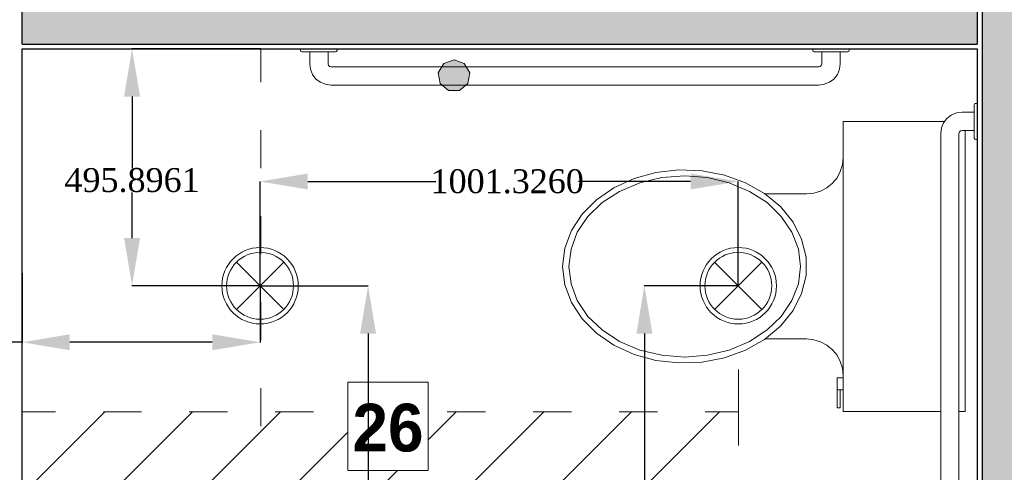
# Model space of a CAD drawing. Header units: inches. Extents: x -78787 to 29484, y -9517 to 23232.
# Tile 103 of 256: x -13238 to -11177, y 8102 to 9050. Entities that reach past the tile are written whole.
import ezdxf

# ---------------------------------------------------------------- set-up
doc = ezdxf.new("R2010")
doc.units = ezdxf.units.IN
doc.header["$MEASUREMENT"] = 0
doc.set_wipeout_variables(frame=1)
doc.layers.add('- განათება', color=7, linetype='Continuous')
doc.layers.add('New_Structural - Bearing', color=7, linetype='Continuous')
for name, color, linetype, lineweight in [('Drawing & Figure_Pen_No__1', 7, 'Continuous', 13), ('New_Annotation - Text_Pen_No__20', 1, 'Continuous', 0), ('New_Drawing & Figure_Pen_No__1', 7, 'Continuous', 13), ('New_Drawing & Figure_Pen_No__20', 1, 'Continuous', 0), ('New_Structural - Bearing_Pen_No__1', 7, 'Continuous', 13)]:
    doc.layers.add(name, color=color, linetype=linetype, lineweight=lineweight)
for name, color, linetype, lineweight, true_color in [('New_Drawing & Figure_Pen_No__115', 7, 'Continuous', 13, 0xff66ff), ('New_Interior - Lamp_Pen_No__77', 7, 'Continuous', 20, 0xffeb28), ('New_Structural - Bearing_Pen_No__5', 7, 'Continuous', 25, 0x40a5ff), ('New_Structural - Bearing_Pen_No__57', 7, 'Continuous', 25, 0xdcd214)]:
    doc.layers.add(name, color=color, linetype=linetype, lineweight=lineweight, true_color=true_color)
doc.styles.add('GENERATED_STYLE_3', font='txt')
doc.styles.get("Standard").update_dxf_attribs({"font": 'arial.ttf'})
doc.dimstyles.get("Standard").update_dxf_attribs({"dimtxt": 0.18, "dimasz": 0.18, "dimexe": 0.18, "dimexo": 0.0625, "dimgap": 0.09, "dimtad": 0, "dimtih": 1, "dimtoh": 1, "dimdec": 4, "dimzin": 0, "dimdsep": 46, "dimtxsty": 'Standard', "dimcen": 0.09, "dimadec": 0, "dimazin": 0, "dimtfac": 1, "dimtdec": 4, "dimtofl": 0, "dimtmove": 0, "dimatfit": 3, "dimfxl": 1, "dimtolj": 1, "dimtzin": 0, "dimarcsym": 0})

# ---------------------------------------------------------------- blocks, each defined once
blk = doc.blocks.new('Wall_40', base_point=(-38673, 26103.2))
at = {"layer": 'New_Structural - Bearing_Pen_No__5', "color": 161, "linetype": 'Continuous', "lineweight": 25, "true_color": 0x40a5ff, "flags": 128}
for points in [[(-38573, 30018.2), (-38573, 30098.2)], [(-38573, 27748.2), (-38573, 30008.2)]]:
    blk.add_lwpolyline(points, dxfattribs=at)
blk = doc.blocks.new('Wall_46', base_point=(-36573, 26103.2))
at = {"layer": 'New_Structural - Bearing_Pen_No__57', "linetype": 'Continuous', "lineweight": 25, "true_color": 0xdcd214}
blk.add_hatch(color=52, dxfattribs=at).paths.add_polyline_path([(-36563, 32588), (-36563, 26103.2), (-36483, 26103.2), (-36483, 32588)])
at = {"layer": 'New_Structural - Bearing_Pen_No__5', "color": 161, "linetype": 'Continuous', "lineweight": 25, "true_color": 0x40a5ff}
blk.add_line((-36563, 32588), (-36563, 26103.2), dxfattribs=at)
at = {"layer": 'New_Structural - Bearing_Pen_No__5', "color": 161, "linetype": 'Continuous', "lineweight": 25, "true_color": 0x40a5ff, "flags": 128}
for points in [[(-36573, 30098.2), (-36573, 30018.2)], [(-36573, 30008.2), (-36573, 27748.2)]]:
    blk.add_lwpolyline(points, dxfattribs=at)
blk = doc.blocks.new('Wall_49', base_point=(-36573, 30108.2))
at = {"layer": 'New_Structural - Bearing_Pen_No__57', "linetype": 'Continuous', "lineweight": 25, "true_color": 0xdcd214}
blk.add_hatch(color=52, dxfattribs=at).paths.add_polyline_path([(-36573, 30098.2), (-38573, 30098.2), (-38573, 30018.2), (-36573, 30018.2)])
at = {"layer": 'New_Structural - Bearing_Pen_No__1', "color": 7, "linetype": 'Continuous', "lineweight": 13, "flags": 128}
for points in [[(-38573, 30098.2), (-38573, 30018.2)], [(-36573, 30098.2), (-36573, 30018.2)]]:
    blk.add_lwpolyline(points, dxfattribs=at)
at = {"layer": 'New_Structural - Bearing_Pen_No__5', "color": 161, "linetype": 'Continuous', "lineweight": 25, "true_color": 0x40a5ff}
for p, q in [((-36573, 30098.2), (-38573, 30098.2)), ((-38573, 30018.2), (-36573, 30018.2))]:
    blk.add_line(p, q, dxfattribs=at)
at = {"layer": 'New_Structural - Bearing_Pen_No__5', "color": 161, "linetype": 'Continuous', "lineweight": 25, "true_color": 0x40a5ff, "flags": 128}
for points in [[(-36573, 30108.2), (-38573, 30108.2)], [(-38573, 30008.2), (-36573, 30008.2)]]:
    blk.add_lwpolyline(points, dxfattribs=at)
blk = doc.blocks.new('Recessed Spot')
at = {"layer": 'New_Interior - Lamp_Pen_No__77', "color": 2, "linetype": 'Continuous', "lineweight": 20, "true_color": 0xffeb28}
for q in [(-49.5, 49.5), (49.5, 49.5), (-49.5, -49.5), (49.5, -49.5)]:
    blk.add_line((0, 0), q, dxfattribs=at)
at = {"layer": 'New_Interior - Lamp_Pen_No__77', "color": 2, "linetype": 'Continuous', "lineweight": 20, "true_color": 0xffeb28, "flags": 128}
blk.add_lwpolyline([(80, 0, 1), (-80, 0, 1)], format="xyb", close=True, dxfattribs=at)
at = {"layer": 'New_Interior - Lamp_Pen_No__77', "color": 2, "linetype": 'Continuous', "lineweight": 20, "true_color": 0xffeb28}
blk.add_circle((0, 0), 70, dxfattribs=at)
blk = doc.blocks.new('*D566')
at = {"layer": '- განათება', "color": 0, "lineweight": -2, "transparency": 16777216}
for p, q in [((-12735, 8492.8), (-12735, 8711.2)), ((-12635, 8711), (-12367.1, 8711)), ((-11833.6, 8711), (-12067.9, 8711)), ((-11733.6, 8492.8), (-11733.6, 8711.2))]:
    blk.add_line(p, q, dxfattribs=at)
at = {"layer": '- განათება', "color": 0, "transparency": 16777216}
for points in [[(-12635, 8727.7), (-12635, 8694.3), (-12735, 8711)], [(-11833.6, 8727.7), (-11833.6, 8694.3), (-11733.6, 8711)]]:
    blk.add_solid(points, dxfattribs=at)
at = {"layer": 'Defpoints', "color": 0, "transparency": 16777216}
for p in [(-11733.6, 8711), (-12735, 8492.7), (-11733.6, 8492.7)]:
    blk.add_point(p, dxfattribs=at)
at = {"layer": '- განათება', "color": 0, "transparency": 16777216, "insert": (-12217.5, 8711), "char_height": 50, "attachment_point": 5}
blk.add_mtext('\\A1;{\\fSylfaen|b0|i0|c0|p18;1001.3260}', dxfattribs=at)
blk = doc.blocks.new('*D567')
at = {"layer": '- განათება', "color": 0, "lineweight": -2, "transparency": 16777216}
for p, q in [((-11733.7, 8492.7), (-11930.5, 8492.7)), ((-11930.3, 8392.7), (-11930.3, 7855)), ((-11930.3, 7333.2), (-11930.3, 7803.6)), ((-11733.7, 7233.2), (-11930.5, 7233.2))]:
    blk.add_line(p, q, dxfattribs=at)
at = {"layer": '- განათება', "color": 0, "transparency": 16777216}
for points in [[(-11946.9, 8392.7), (-11913.6, 8392.7), (-11930.3, 8492.7)], [(-11946.9, 7333.2), (-11913.6, 7333.2), (-11930.3, 7233.2)]]:
    blk.add_solid(points, dxfattribs=at)
at = {"layer": 'Defpoints', "color": 0, "transparency": 16777216}
for p in [(-11930.3, 8492.7), (-11733.6, 8492.7), (-11733.6, 7233.2)]:
    blk.add_point(p, dxfattribs=at)
at = {"layer": '- განათება', "color": 0, "transparency": 16777216, "insert": (-11930.3, 7829.3), "char_height": 50, "attachment_point": 5}
blk.add_mtext('\\A1;{\\fSylfaen|b0|i0|c0|p18;1259.5647}', dxfattribs=at)
blk = doc.blocks.new('*D568')
at = {"layer": '- განათება', "color": 0, "lineweight": -2, "transparency": 16777216}
for p, q in [((-12734.9, 8492.7), (-12508.6, 8492.7)), ((-12508.8, 8392.7), (-12508.8, 7854.2)), ((-12508.8, 7333.2), (-12508.8, 7802.8)), ((-12734.9, 7233.2), (-12508.6, 7233.2))]:
    blk.add_line(p, q, dxfattribs=at)
at = {"layer": '- განათება', "color": 0, "transparency": 16777216}
for points in [[(-12525.5, 8392.7), (-12492.1, 8392.7), (-12508.8, 8492.7)], [(-12525.5, 7333.2), (-12492.1, 7333.2), (-12508.8, 7233.2)]]:
    blk.add_solid(points, dxfattribs=at)
at = {"layer": 'Defpoints', "color": 0, "transparency": 16777216}
for p in [(-12735, 8492.7), (-12508.8, 8492.7), (-12735, 7233.2)]:
    blk.add_point(p, dxfattribs=at)
at = {"layer": '- განათება', "color": 0, "transparency": 16777216, "insert": (-12508.8, 7828.5), "char_height": 50, "attachment_point": 5}
blk.add_mtext('\\A1;{\\fSylfaen|b0|i0|c0|p18;1259.5647}', dxfattribs=at)
blk = doc.blocks.new('*D569')
at = {"layer": '- განათება', "color": 0, "lineweight": -2, "transparency": 16777216}
for p, q in [((-13233.3, 8519.4), (-13233.3, 8374.3)), ((-12735, 8492.7), (-12735, 8374.3)), ((-13233.3, 8374.5), (-13333.3, 8374.5)), ((-12835, 8374.5), (-13133.3, 8374.5))]:
    blk.add_line(p, q, dxfattribs=at)
at = {"layer": '- განათება', "color": 0, "transparency": 16777216}
for points in [[(-13133.3, 8391.2), (-13133.3, 8357.8), (-13233.3, 8374.5)], [(-12835, 8391.2), (-12835, 8357.8), (-12735, 8374.5)]]:
    blk.add_solid(points, dxfattribs=at)
at = {"layer": 'Defpoints', "color": 0, "transparency": 16777216}
for p in [(-13233.3, 8519.5), (-12735, 8492.7), (-12735, 8374.5)]:
    blk.add_point(p, dxfattribs=at)
at = {"layer": '- განათება', "color": 0, "transparency": 16777216, "insert": (-13467.4, 8374.5), "char_height": 50, "attachment_point": 5}
blk.add_mtext('\\A1;{\\fSylfaen|b0|i0|c0|p18;498.3038}', dxfattribs=at)
blk = doc.blocks.new('*D570')
at = {"layer": '- განათება', "color": 0, "lineweight": -2, "transparency": 16777216}
for p, q in [((-12733.1, 8988.6), (-13003.2, 8988.6)), ((-13003, 8888.6), (-13003, 8739.2)), ((-13003, 8592.7), (-13003, 8687.8)), ((-12735, 8492.7), (-13003.2, 8492.7))]:
    blk.add_line(p, q, dxfattribs=at)
at = {"layer": '- განათება', "color": 0, "transparency": 16777216}
for points in [[(-13019.7, 8888.6), (-12986.3, 8888.6), (-13003, 8988.6)], [(-13019.7, 8592.7), (-12986.3, 8592.7), (-13003, 8492.7)]]:
    blk.add_solid(points, dxfattribs=at)
at = {"layer": 'Defpoints', "color": 0, "transparency": 16777216}
for p in [(-13003, 8988.6), (-12733.1, 8988.6), (-12735, 8492.7)]:
    blk.add_point(p, dxfattribs=at)
at = {"layer": '- განათება', "color": 0, "transparency": 16777216, "insert": (-13003, 8713.5), "char_height": 50, "attachment_point": 5}
blk.add_mtext('\\A1;{\\fSylfaen|b0|i0|c0|p18;495.8961}', dxfattribs=at)

msp = doc.modelspace()

# ---------------------------------------------------------------- hatches: boundary and pattern name
at = {"layer": 'Drawing & Figure_Pen_No__1', "linetype": 'Continuous', "lineweight": 0, "true_color": 0xffffff}
msp.add_hatch(color=7, dxfattribs=at).paths.add_polyline_path([(-12328.8082, 8965.9159), (-12328.8182, 8965.9159), (-12350.25823, 8958.21589), (-12361.71825, 8938.51586), (-12357.84824, 8916.11582), (-12340.27822, 8901.4158), (-12317.38818, 8901.4158), (-12299.79815, 8916.01582), (-12295.89815, 8938.51586), (-12307.35817, 8958.21589)])

# ---------------------------------------------------------------- linework, layer by layer
at = {"layer": 'New_Drawing & Figure_Pen_No__1', "color": 7, "linetype": 'Continuous', "lineweight": 13}
msp.add_lwpolyline([(-11233.26504, 8988.61593), (-13233.26809, 8988.61593), (-13233.26809, 6728.61248), (-11233.26504, 6728.61248)], close=True, dxfattribs=at)
for points in [[(-12733.07882, 8918.61583), (-12733.07882, 8988.61593)], [(-12650.05869, 8988.61593), (-12650.05869, 8985.31593)], [(-12573.54857, 8985.31593), (-12573.54857, 8988.61593)], [(-11577.69705, 8988.61593), (-11577.69705, 8985.31593)], [(-11501.17693, 8985.31593), (-11501.17693, 8988.61593)], [(-12650.05869, 8985.31593), (-12650.05869, 8985.81593)], [(-12650.05869, 8985.31593), (-12650.05869, 8985.81593)], [(-12649.49869, 8983.11593), (-12650.04869, 8985.31593)], [(-12646.69868, 8982.51592), (-12649.49869, 8983.11593)], [(-12646.71868, 8982.51592), (-12576.89858, 8982.51592)], [(-12631.08866, 8957.01589), (-12631.08866, 8982.51592)], [(-12592.5686, 8975.91591), (-12592.5686, 8976.41592)], [(-12592.5386, 8957.01589), (-12592.5386, 8982.51592)], [(-12574.66857, 8983.11593), (-12576.89858, 8982.51592)], [(-12573.54857, 8985.31593), (-12574.66857, 8983.11593)], [(-11577.69705, 8985.31593), (-11577.69705, 8985.81593)], [(-11577.69705, 8985.31593), (-11577.69705, 8985.81593)], [(-11577.13705, 8983.11593), (-11577.69705, 8985.31593)], [(-11574.90705, 8982.51592), (-11577.13705, 8983.11593)], [(-11574.90705, 8982.51592), (-11504.53694, 8982.51592)], [(-11558.70702, 8957.01589), (-11558.70702, 8982.51592)], [(-11520.18696, 8975.91591), (-11520.18696, 8976.41592)], [(-11520.16696, 8957.01589), (-11520.16696, 8982.51592)], [(-11502.29694, 8983.11593), (-11504.53694, 8982.51592)], [(-11501.17693, 8985.31593), (-11502.29694, 8983.11593)], [(-12629.39866, 8945.91587), (-12631.07866, 8957.01589)], [(-12591.9986, 8953.71588), (-12592.5386, 8957.01589)], [(-12589.7586, 8951.51588), (-12591.9986, 8953.71588)], [(-12586.39859, 8950.91588), (-12589.7586, 8951.51588)], [(-11564.84703, 8950.91588), (-12586.38859, 8950.91588)], [(-12361.81825, 8938.51586), (-12350.34823, 8958.21589)], [(-12350.34823, 8958.21589), (-12328.9182, 8965.9159)], [(-12328.8982, 8965.9159), (-12307.45817, 8958.21589)], [(-12307.45817, 8958.21589), (-12295.99815, 8938.51586)], [(-11562.06703, 8951.51588), (-11564.84703, 8950.91588)], [(-11559.82702, 8953.71588), (-11562.06703, 8951.51588)], [(-11558.70702, 8957.01589), (-11559.82702, 8953.71588)], [(-11520.15696, 8957.01589), (-11521.82697, 8946.01587)], [(-12624.92865, 8934.91585), (-12629.39866, 8945.91587)], [(-12618.22864, 8925.41584), (-12624.92865, 8934.91585)], [(-12357.95824, 8916.11582), (-12361.81825, 8938.51586)], [(-12295.99815, 8938.51586), (-12299.90815, 8916.01582)], [(-11526.29697, 8934.91585), (-11533.56698, 8925.41584)], [(-11521.82697, 8946.01587), (-11526.29697, 8934.91585)], [(-12608.72863, 8918.81583), (-12618.22864, 8925.41584)], [(-12598.11861, 8914.41582), (-12608.72863, 8918.81583)], [(-12586.38859, 8912.71582), (-12598.11861, 8914.41582)], [(-11564.84703, 8912.71582), (-12586.38859, 8912.71582)], [(-12340.38822, 8901.4158), (-12357.95824, 8916.11582)], [(-12299.90815, 8916.01582), (-12317.49818, 8901.4158)], [(-11553.66701, 8914.41582), (-11564.83703, 8912.71582)], [(-11543.047, 8918.81583), (-11553.66701, 8914.41582)], [(-11533.56698, 8925.41584), (-11543.047, 8918.81583)], [(-12317.49818, 8901.4158), (-12340.38822, 8901.4158)], [(-11239.77653, 8871.71576), (-11238.66653, 8873.91576)], [(-11239.77653, 8871.71576), (-11239.77653, 8801.91565)], [(-11238.66653, 8873.91576), (-11236.42653, 8874.51576)], [(-11236.43653, 8874.51576), (-11236.43653, 8875.01576)], [(-11233.07652, 8874.51576), (-11236.43653, 8874.51576)], [(-11236.42653, 8874.51576), (-11236.42653, 8875.01576)], [(-11296.75662, 8842.91571), (-11287.81661, 8850.11572)], [(-11287.81661, 8850.11572), (-11276.63659, 8854.51573)], [(-11276.63659, 8854.51573), (-11264.91657, 8856.21573)], [(-11264.90657, 8856.21573), (-11239.77653, 8856.21573)], [(-11514.02695, 8836.8157), (-11301.79663, 8836.8157)], [(-11514.02695, 8760.91559), (-11514.02695, 8836.8157)], [(-11308.47664, 8823.01568), (-11304.00663, 8833.5157)], [(-11304.00663, 8833.5157), (-11296.75662, 8842.91571)], [(-12733.07882, 8738.61555), (-12733.07882, 8818.61567)], [(-11309.59664, 8811.31566), (-11308.47664, 8823.01568)], [(-11309.59664, 8811.31566), (-11309.59664, 8811.91566)], [(-11309.59664, 7951.01435), (-11309.59664, 8811.31566)], [(-11271.61658, 8811.31566), (-11271.61658, 8811.91566)], [(-11271.61658, 7951.01435), (-11271.61658, 8811.31566)], [(-11271.60658, 8811.31566), (-11270.49658, 8814.71567)], [(-11270.49658, 8814.71567), (-11268.26658, 8816.91567)], [(-11268.26658, 8816.91567), (-11264.91657, 8818.01567)], [(-11264.90657, 8818.01567), (-11239.77653, 8818.01567)], [(-11258.77656, 8818.01567), (-11258.77656, 8229.71477)], [(-11239.77653, 8801.91565), (-11239.77653, 8802.51565)], [(-11239.77653, 8801.91565), (-11239.77653, 8802.51565)], [(-11238.66653, 8799.71565), (-11239.77653, 8801.91565)], [(-11236.42653, 8799.11564), (-11238.66653, 8799.71565)], [(-11236.42653, 8799.11564), (-11233.06652, 8799.11564)], [(-11515.70696, 8746.01556), (-11520.17696, 8732.11554)], [(-11514.02695, 8760.91559), (-11515.70696, 8746.01556)], [(-11514.02695, 8305.01489), (-11514.02695, 8760.91559)], [(-11951.91762, 8717.21552), (-11906.10755, 8729.91554)], [(-11906.10755, 8729.91554), (-11858.07748, 8735.41555)], [(-11893.81753, 8719.41552), (-11845.78746, 8722.71553)], [(-11858.07748, 8735.41555), (-11809.49741, 8733.21554)], [(-11845.78746, 8722.71553), (-11798.31739, 8719.41552)], [(-11809.49741, 8733.21554), (-11762.57733, 8724.41553)], [(-11762.57733, 8724.41553), (-11718.45727, 8708.31551)], [(-11520.17696, 8732.11554), (-11526.87697, 8718.81552)], [(-11994.35769, 8697.81549), (-11951.91762, 8717.21552)], [(-11982.06767, 8690.01548), (-11939.6176, 8708.31551)], [(-11939.6176, 8708.31551), (-11893.81753, 8719.41552)], [(-11798.31739, 8719.41552), (-11752.51732, 8708.31551)], [(-11752.51732, 8708.31551), (-11710.06725, 8690.01548)], [(-11718.45727, 8708.31551), (-11678.79721, 8686.11547)], [(-11536.37699, 8707.2155), (-11548.10701, 8697.81549)], [(-11526.87697, 8718.81552), (-11536.37699, 8707.2155)], [(-12030.66774, 8672.81545), (-11994.35769, 8697.81549)], [(-12018.92773, 8666.71544), (-11982.06767, 8690.01548)], [(-11710.06725, 8690.01548), (-11673.2072, 8666.71544)], [(-11678.79721, 8686.11547), (-11645.28715, 8658.41543)], [(-11590.54707, 8685.01547), (-11677.1172, 8685.01547)], [(-11575.47705, 8686.71547), (-11590.54707, 8685.01547)], [(-11561.49703, 8690.61548), (-11575.47705, 8686.71547)], [(-11548.10701, 8697.81549), (-11561.49703, 8690.61548)], [(-12060.82779, 8642.91541), (-12030.66774, 8672.81545)], [(-12048.53777, 8637.4154), (-12018.92773, 8666.71544)], [(-11673.2072, 8666.71544), (-11643.60715, 8637.4154)], [(-12733.07882, 8558.61528), (-12733.07882, 8638.6154)], [(-12083.17782, 8608.61535), (-12060.82779, 8642.91541)], [(-11645.28715, 8658.41543), (-11619.03711, 8625.81538)], [(-12070.8778, 8604.71535), (-12048.53777, 8637.4154)], [(-11643.60715, 8637.4154), (-11621.26712, 8604.71535)], [(-11619.03711, 8625.81538), (-11601.16709, 8590.31533)], [(-12096.57784, 8571.5153), (-12083.17782, 8608.61535)], [(-12083.72782, 8569.31529), (-12070.8778, 8604.71535)], [(-11621.26712, 8604.71535), (-11607.8671, 8569.31529)], [(-11601.16709, 8590.31533), (-11591.65707, 8552.61527)], [(-12101.59785, 8533.31524), (-12096.57784, 8571.5153)], [(-12088.74783, 8533.31524), (-12083.72782, 8569.31529)], [(-11607.8671, 8569.31529), (-11603.39709, 8533.31524)], [(-11591.65707, 8552.61527), (-11591.65707, 8513.91521)], [(-12096.57784, 8495.01518), (-12101.59785, 8533.31524)], [(-12083.72782, 8496.71518), (-12088.74783, 8533.31524)], [(-11603.39709, 8533.31524), (-11607.8671, 8496.71518)], [(-12083.17782, 8457.91512), (-12096.57784, 8495.01518)], [(-12070.8778, 8461.81513), (-12083.72782, 8496.71518)], [(-11607.8671, 8496.71518), (-11621.26712, 8461.81513)], [(-11591.65707, 8513.91521), (-11601.16709, 8476.21515)], [(-11601.16709, 8476.21515), (-11619.03711, 8440.7151)], [(-12733.07882, 8378.615), (-12733.07882, 8458.61512)], [(-12060.82779, 8423.61507), (-12083.17782, 8457.91512)], [(-12048.53777, 8428.61508), (-12070.8778, 8461.81513)], [(-11621.26712, 8461.81513), (-11643.60715, 8428.61508)], [(-11619.03711, 8440.7151), (-11645.28715, 8408.11505)], [(-12030.66774, 8393.61502), (-12060.82779, 8423.61507)], [(-12018.92773, 8400.31504), (-12048.53777, 8428.61508)], [(-11643.60715, 8428.61508), (-11673.2072, 8400.31504)], [(-11994.35769, 8368.21499), (-12030.66774, 8393.61502)], [(-11982.06767, 8375.915), (-12018.92773, 8400.31504)], [(-11673.2072, 8400.31504), (-11710.06725, 8375.915)], [(-11645.28715, 8408.11505), (-11678.79721, 8380.415)], [(-11939.6176, 8358.21497), (-11982.06767, 8375.915)], [(-11710.06725, 8375.915), (-11752.51732, 8358.21497)], [(-11678.79721, 8380.415), (-11718.45727, 8357.61497)], [(-11590.54707, 8381.51501), (-11677.1172, 8381.51501)], [(-11590.54707, 8381.51501), (-11575.47705, 8379.815)], [(-11575.47705, 8379.815), (-11561.50703, 8375.415)], [(-11561.50703, 8375.415), (-11548.09701, 8368.71499)], [(-11951.91762, 8348.81496), (-11994.35769, 8368.21499)], [(-11893.81753, 8347.11495), (-11939.6176, 8358.21497)], [(-11752.51732, 8358.21497), (-11798.31739, 8347.11495)], [(-11718.45727, 8357.61497), (-11762.57733, 8341.61495)], [(-11548.09701, 8368.71499), (-11536.37699, 8358.81497)], [(-11536.37699, 8358.81497), (-11526.86697, 8347.71495)], [(-11906.10755, 8336.01494), (-11951.91762, 8348.81496)], [(-11858.07748, 8331.11493), (-11906.10755, 8336.01494)], [(-11845.78746, 8343.21495), (-11893.81753, 8347.11495)], [(-11809.49741, 8332.71493), (-11858.07748, 8331.11493)], [(-11798.31739, 8347.11495), (-11845.78746, 8343.21495)], [(-11762.57733, 8341.61495), (-11809.49741, 8332.71493)], [(-11526.86697, 8347.71495), (-11520.16696, 8334.41493)], [(-11520.16696, 8334.41493), (-11515.70696, 8320.51491)], [(-11515.70696, 8320.51491), (-11514.02695, 8305.01489)], [(-11526.87697, 8300.01488), (-11526.87697, 8300.61488)], [(-11526.87697, 8275.11484), (-11526.87697, 8300.01488)], [(-11526.86697, 8300.01488), (-11514.02695, 8300.01488)], [(-11514.02695, 8305.01489), (-11514.02695, 8305.61489)], [(-11514.02695, 8305.01489), (-11514.02695, 8305.61489)], [(-11514.02695, 8229.71477), (-11514.02695, 8305.01489)], [(-11514.02695, 8300.01488), (-11514.02695, 8300.61488)], [(-12733.07882, 8198.61473), (-12733.07882, 8278.61485)], [(-11514.02695, 8275.11484), (-11526.87697, 8275.11484)], [(-11526.86697, 8275.11484), (-11526.86697, 8236.91479)], [(-11520.15696, 8236.91479), (-11520.15696, 8275.11484)], [(-11526.86697, 8236.91479), (-11520.15696, 8236.91479)], [(-11309.61664, 8229.71477), (-11514.03695, 8229.71477)], [(-11258.77656, 8229.71477), (-11271.62658, 8229.71477)]]:
    msp.add_lwpolyline(points, dxfattribs=at)
at = {"layer": 'New_Drawing & Figure_Pen_No__115', "color": 211, "linetype": 'Continuous', "lineweight": 13, "true_color": 0xff66ff}
for points in [[(-13060.08932, 8228.61477), (-13233.07958, 8055.61451)], [(-12876.23904, 8228.61477), (-13233.07958, 7871.81423)], [(-12692.38875, 8228.61477), (-13233.07958, 7687.91395)], [(-12508.54847, 8228.61477), (-13233.07958, 7504.11367)], [(-12324.69819, 8228.61477), (-13233.07958, 7320.21339)], [(-12140.84791, 8228.61477), (-13233.07958, 7136.4131)], [(-11956.99763, 8228.61477), (-13233.07958, 6952.53282)], [(-11773.14735, 8228.61477), (-13233.07958, 6768.69254)], [(-13163.07947, 8228.61477), (-13233.07958, 8228.61477)], [(-12983.0792, 8228.61477), (-13063.07932, 8228.61477)], [(-12803.07892, 8228.61477), (-12883.07905, 8228.61477)], [(-12623.07865, 8228.61477), (-12703.07877, 8228.61477)], [(-12443.07837, 8228.61477), (-12523.0785, 8228.61477)], [(-12263.0781, 8228.61477), (-12343.07822, 8228.61477)], [(-12083.07782, 8228.61477), (-12163.07795, 8228.61477)], [(-11903.07755, 8228.61477), (-11983.07767, 8228.61477)], [(-11733.07729, 8228.61477), (-11803.0774, 8228.61477)], [(-11733.07729, 8158.61467), (-11733.07729, 8228.61477)]]:
    msp.add_lwpolyline(points, dxfattribs=at)
at = {"layer": 'New_Drawing & Figure_Pen_No__20', "color": 1, "linetype": 'Continuous', "lineweight": 0}
msp.add_lwpolyline([(-11733.07729, 8317.31491), (-11733.07729, 8223.61477)], dxfattribs=at)

# ---------------------------------------------------------------- block references
at = {"layer": '- განათება', "color": 2, "linetype": 'Continuous', "lineweight": 20, "true_color": 0xffeb28, "zscale": 1000}
for p in [(-12734.96426, 8492.71986), (-11733.63829, 8492.71986)]:
    msp.add_blockref('Recessed Spot', p, dxfattribs=at)
at = {"layer": 'New_Structural - Bearing', "color": 7, "lineweight": 35}
for name, p in [('Wall_40', (-13333.26809, 5083.56462)), ('Wall_46', (-11233.26504, 5083.56462)), ('Wall_49', (-11233.26504, 9088.61593))]:
    msp.add_blockref(name, p, dxfattribs=at)

# ---------------------------------------------------------------- dimensions: what is measured, and where the dimension line sits
at = {"layer": '- განათება', "color": 1}
for base, p1, p2, picture, middle in [((-13003, 8988.61593), (-12734.96426, 8492.71986), (-12733.07882, 8988.61593), '*D570', (-13003, 8713.5)), ((-11930.27834, 8492.71986), (-11733.63829, 7233.1552), (-11733.63829, 8492.71986), '*D567', (-11930.27834, 7829.31113))]:
    dim = msp.add_linear_dim(base=base, p1=p1, p2=p2, angle=90, text='{\\fSylfaen|b0|i0|c0|p18;<>}', dimstyle='Standard', override={"dimtxt": 50, "dimasz": 100}, dxfattribs=at)
    dim.commit()
    dim.dimension.update_dxf_attribs({"geometry": picture, "text_midpoint": middle, "dimtype": 160})
for base, p1, p2, picture, middle in [((-11733.63829, 8711), (-12734.96426, 8492.71986), (-11733.63829, 8492.71986), '*D566', (-12217.5, 8711)), ((-12734.96426, 8374.5), (-13233.26809, 8519.5), (-12734.96426, 8492.71986), '*D569', (-13467.43452, 8374.5))]:
    dim = msp.add_linear_dim(base=base, p1=p1, p2=p2, text='{\\fSylfaen|b0|i0|c0|p18;<>}', dimstyle='Standard', override={"dimtxt": 50, "dimasz": 100}, dxfattribs=at)
    dim.commit()
    dim.dimension.update_dxf_attribs({"geometry": picture, "text_midpoint": middle, "dimtype": 160})

# ---------------------------------------------------------------- next in the draw order: wipeouts: each hides what was drawn before it
at = {"color": 1, "linetype": 'Continuous', "lineweight": 0, "ltscale": 238915.770524}
msp.add_wipeout([(-12550.94047, 8105.94423), (-12383.23132, 8105.94423), (-12383.23132, 8290.7932), (-12550.94047, 8290.7932)], dxfattribs=at).dxf.layer = 'New_Annotation - Text_Pen_No__20'

# ---------------------------------------------------------------- next in the draw order: linework, layer by layer
at = {"layer": 'New_Annotation - Text_Pen_No__20', "color": 1, "linetype": 'Continuous', "lineweight": 0, "flags": 128}
msp.add_lwpolyline([(-12550.94047, 8105.94423), (-12383.23132, 8105.94423), (-12383.23132, 8290.7932), (-12550.94047, 8290.7932), (-12550.94047, 8105.94423)], close=True, dxfattribs=at)

# ---------------------------------------------------------------- next in the draw order: texts
at = {"layer": 'New_Annotation - Text_Pen_No__20', "color": 1, "linetype": 'Continuous', "lineweight": 0, "insert": (-12467.0859, 8245.87199), "char_height": 100, "attachment_point": 2, "style": 'GENERATED_STYLE_3'}
msp.add_mtext('\\A1;{\\pqc;\\fBOG 2018|b1|i0|c0|p0;\\W1.000000;26}', dxfattribs=at)

# ---------------------------------------------------------------- next in the draw order: dimensions: what is measured, and where the dimension line sits
at = {"layer": '- განათება', "color": 1}
dim = msp.add_linear_dim(base=(-12508.81636, 8492.71986), p1=(-12734.96426, 7233.1552), p2=(-12734.96426, 8492.71986), angle=90, text='{\\fSylfaen|b0|i0|c0|p18;<>}', dimstyle='Standard', override={"dimtxt": 50, "dimasz": 100}, dxfattribs=at)
dim.commit()
dim.dimension.update_dxf_attribs({"geometry": '*D568', "text_midpoint": (-12508.81636, 7828.50032), "dimtype": 160})

doc.saveas('drawing.dxf')
